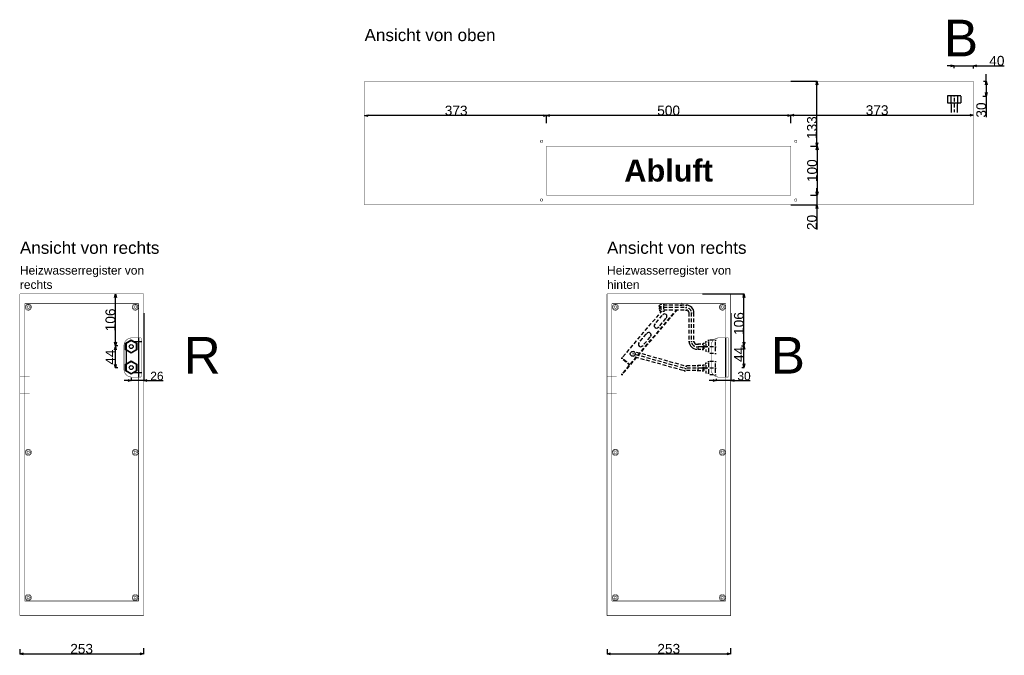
# Model space of a CAD drawing. Extents: x -553 to 3559, y -522 to 2630.
# Tile 3 of 4: x 1545 to 3559, y -81 to 1219. Entities that reach past the tile are written whole.
import ezdxf

# ---------------------------------------------------------------- set-up
doc = ezdxf.new("R2010")
doc.units = 0
doc.header["$MEASUREMENT"] = 0
doc.linetypes.add('Achse', pattern=[11.5, 0, -4, 7.5, 0])
for name, color, linetype in [('Kóty délkové', 7, 'Continuous'), ('Oblouky a kružnice', 7, 'Continuous'), ('Textové bloky', 7, 'Continuous'), ('Čáry', 7, 'Continuous')]:
    doc.layers.add(name, color=color, linetype=linetype)
doc.styles.add('GENERATED_STYLE_1', font='ARIAL.ttf')
doc.dimstyles.new('Dimstyle_4D6', dxfattribs={"dimtxt": 17.5, "dimasz": 7.125, "dimexe": 0.18, "dimexo": 0, "dimgap": 0.09, "dimtad": 1, "dimdec": 0, "dimzin": 0, "dimdsep": 46, "dimtxsty": 'GENERATED_STYLE_1', "dimblk": 'ARROWHEAD_3', "dimblk1": 'ARROWHEAD_3', "dimblk2": 'ARROWHEAD_3', "dimcen": 0.09, "dimclrd": 7, "dimclre": 7, "dimclrt": 7, "dimazin": 0, "dimtfac": 1, "dimtdec": 4, "dimtmove": 0, "dimatfit": 0, "dimfxl": 1, "dimtolj": 1, "dimtzin": 0, "dimarcsym": 0})
doc.dimstyles.new('Peter', dxfattribs={"dimtxt": 20, "dimasz": 7.125, "dimexe": 0.18, "dimexo": 0, "dimgap": 0.09, "dimtad": 1, "dimdec": 0, "dimzin": 0, "dimdsep": 46, "dimtxsty": 'GENERATED_STYLE_1', "dimblk": 'ARROWHEAD_3', "dimblk1": 'ARROWHEAD_3', "dimblk2": 'ARROWHEAD_3', "dimcen": 0.09, "dimclrd": 7, "dimclre": 7, "dimclrt": 7, "dimazin": 0, "dimtfac": 1, "dimtdec": 4, "dimtmove": 0, "dimatfit": 0, "dimfxl": 1, "dimtolj": 1, "dimtzin": 0, "dimarcsym": 0})

# ---------------------------------------------------------------- blocks, each defined once
blk = doc.blocks.new('ARROWHEAD_3')
at = {"color": 0, "linetype": 'Continuous'}
blk.add_line((0, 0), (-1, 0), dxfattribs=at)
blk.add_lwpolyline([(-1, 0.2679), (0, 0), (-1, -0.2679)], dxfattribs=at)
blk = doc.blocks.new('*D179')
at = {"color": 7, "linetype": 'Continuous', "lineweight": -2}
for p, q in [((1545, -68.6), (1545, -78.4)), ((1552.1, -78.2), (1790.4, -78.2)), ((1797.5, -66.8), (1797.5, -78.4))]:
    blk.add_line(p, q, dxfattribs=at)
at = {"layer": 'Defpoints', "color": 0}
for p in [(1545, -68.6), (1797.5, -66.8), (1797.5, -78.2)]:
    blk.add_point(p, dxfattribs=at)
at = {"color": 7, "lineweight": -2, "xscale": 7.124999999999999, "yscale": 7.124999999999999, "zscale": 7.124999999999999, "rotation": 180}
blk.add_blockref('ARROWHEAD_3', (1545, -78.2), dxfattribs=at)
at = {"color": 7, "lineweight": -2, "xscale": 7.124999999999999, "yscale": 7.124999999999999, "zscale": 7.124999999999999}
blk.add_blockref('ARROWHEAD_3', (1797.5, -78.2), dxfattribs=at)
at = {"color": 7, "linetype": 'Continuous', "lineweight": 0, "insert": (1671.3, -67.9), "char_height": 20, "attachment_point": 5, "style": 'GENERATED_STYLE_1'}
blk.add_mtext('\\A1;253', dxfattribs=at)
blk = doc.blocks.new('*D214')
at = {"color": 7, "linetype": 'Continuous', "lineweight": -2}
for p, q in [((1740.5, 658), (1740.3, 658)), ((1740.5, 559), (1740.5, 650.9)), ((1745, 551.9), (1740.3, 551.9))]:
    blk.add_line(p, q, dxfattribs=at)
at = {"layer": 'Defpoints', "color": 0}
for p in [(1740.5, 658), (1740.5, 658), (1745, 551.9)]:
    blk.add_point(p, dxfattribs=at)
at = {"color": 7, "lineweight": -2, "xscale": 7.124999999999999, "yscale": 7.124999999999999, "zscale": 7.124999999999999}
for p, rotation in [((1740.5, 658), 90), ((1740.5, 551.9), 270)]:
    blk.add_blockref('ARROWHEAD_3', p, dxfattribs=dict(at, rotation=rotation))
at = {"color": 7, "linetype": 'Continuous', "lineweight": 0, "insert": (1730.2, 604.9), "char_height": 20, "attachment_point": 5, "rotation": 90, "style": 'GENERATED_STYLE_1'}
blk.add_mtext('\\A1;106', dxfattribs=at)
blk = doc.blocks.new('*D215')
at = {"color": 7, "linetype": 'Continuous', "lineweight": -2}
for p, q in [((1740.5, 550.6), (1740.1, 550.6)), ((1740.3, 513.7), (1740.3, 543.5)), ((1745.2, 506.6), (1740.1, 506.6))]:
    blk.add_line(p, q, dxfattribs=at)
at = {"layer": 'Defpoints', "color": 0}
for p in [(1740.3, 550.6), (1740.5, 550.6), (1745.2, 506.6)]:
    blk.add_point(p, dxfattribs=at)
at = {"color": 7, "lineweight": -2, "xscale": 7.124999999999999, "yscale": 7.124999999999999, "zscale": 7.124999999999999}
for p, rotation in [((1740.3, 550.6), 90), ((1740.3, 506.6), 270)]:
    blk.add_blockref('ARROWHEAD_3', p, dxfattribs=dict(at, rotation=rotation))
at = {"color": 7, "linetype": 'Continuous', "lineweight": 0, "insert": (1730.2, 528.6), "char_height": 20, "attachment_point": 5, "rotation": 90, "style": 'GENERATED_STYLE_1'}
blk.add_mtext('\\A1;44', dxfattribs=at)
blk = doc.blocks.new('*D216')
at = {"layer": 'Defpoints', "color": 0}
for p in [(1798.3, 618.4), (1772.8, 486.1), (1772.8, 480.9)]:
    blk.add_point(p, dxfattribs=at)
at = {"layer": 'Kóty délkové', "color": 7, "linetype": 'Continuous', "lineweight": -2}
for p, q in [((1798.3, 618.4), (1798.3, 480.8)), ((1772.8, 486.1), (1772.8, 480.8)), ((1772.8, 480.9), (1758.5, 480.9)), ((1798.3, 480.9), (1772.8, 480.9)), ((1798.3, 480.9), (1838, 480.9)), ((1798.3, 480.9), (1812.5, 480.9))]:
    blk.add_line(p, q, dxfattribs=at)
at = {"layer": 'Kóty délkové', "color": 7, "lineweight": -2, "xscale": 7.124999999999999, "yscale": 7.124999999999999, "zscale": 7.124999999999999}
blk.add_blockref('ARROWHEAD_3', (1772.8, 480.9), dxfattribs=at)
at = {"layer": 'Kóty délkové', "color": 7, "lineweight": -2, "xscale": 7.124999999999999, "yscale": 7.124999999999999, "zscale": 7.124999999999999, "rotation": 180}
blk.add_blockref('ARROWHEAD_3', (1798.3, 480.9), dxfattribs=at)
at = {"layer": 'Kóty délkové', "color": 7, "linetype": 'Continuous', "insert": (1825.3, 490), "char_height": 17.5, "attachment_point": 5, "style": 'GENERATED_STYLE_1'}
blk.add_mtext('\\A1;26', dxfattribs=at)
blk = doc.blocks.new('*D282')
at = {"color": 7, "linetype": 'Continuous', "lineweight": -2}
for p, q in [((2746, -68.6), (2746, -78.4)), ((2753.1, -78.2), (2991.4, -78.2)), ((2998.5, -66.8), (2998.5, -78.4))]:
    blk.add_line(p, q, dxfattribs=at)
at = {"layer": 'Defpoints', "color": 0}
for p in [(2746, -68.6), (2998.5, -66.8), (2998.5, -78.2)]:
    blk.add_point(p, dxfattribs=at)
at = {"color": 7, "lineweight": -2, "xscale": 7.124999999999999, "yscale": 7.124999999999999, "zscale": 7.124999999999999, "rotation": 180}
blk.add_blockref('ARROWHEAD_3', (2746, -78.2), dxfattribs=at)
at = {"color": 7, "lineweight": -2, "xscale": 7.124999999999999, "yscale": 7.124999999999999, "zscale": 7.124999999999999}
blk.add_blockref('ARROWHEAD_3', (2998.5, -78.2), dxfattribs=at)
at = {"color": 7, "linetype": 'Continuous', "lineweight": 0, "insert": (2872.3, -67.9), "char_height": 20, "attachment_point": 5, "style": 'GENERATED_STYLE_1'}
blk.add_mtext('\\A1;253', dxfattribs=at)
blk = doc.blocks.new('*D286')
at = {"color": 7, "linetype": 'Continuous', "lineweight": -2}
for p, q in [((3122, 1093), (3175.6, 1093)), ((3175.5, 967.1), (3175.5, 1085.9)), ((3162.3, 960), (3175.6, 960))]:
    blk.add_line(p, q, dxfattribs=at)
at = {"layer": 'Defpoints', "color": 0}
for p in [(3122, 1093), (3175.5, 1093), (3162.3, 960)]:
    blk.add_point(p, dxfattribs=at)
at = {"color": 7, "lineweight": -2, "xscale": 7.124999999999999, "yscale": 7.124999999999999, "zscale": 7.124999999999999}
for p, rotation in [((3175.5, 1093), 90), ((3175.5, 960), 270)]:
    blk.add_blockref('ARROWHEAD_3', p, dxfattribs=dict(at, rotation=rotation))
at = {"color": 7, "linetype": 'Continuous', "lineweight": 0, "insert": (3165.2, 998.1), "char_height": 20, "attachment_point": 5, "rotation": 90, "style": 'GENERATED_STYLE_1'}
blk.add_mtext('\\A1;133', dxfattribs=at)
blk = doc.blocks.new('*D287')
at = {"color": 7, "linetype": 'Continuous', "lineweight": -2}
for p, q in [((3162.5, 960), (3176.1, 960)), ((3175.9, 952.9), (3175.9, 867.1)), ((3162.6, 860), (3176.1, 860))]:
    blk.add_line(p, q, dxfattribs=at)
at = {"layer": 'Defpoints', "color": 0}
for p in [(3162.5, 960), (3162.6, 860), (3175.9, 860)]:
    blk.add_point(p, dxfattribs=at)
at = {"color": 7, "lineweight": -2, "xscale": 7.124999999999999, "yscale": 7.124999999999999, "zscale": 7.124999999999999}
for p, rotation in [((3175.9, 960), 90), ((3175.9, 860), 270)]:
    blk.add_blockref('ARROWHEAD_3', p, dxfattribs=dict(at, rotation=rotation))
at = {"color": 7, "linetype": 'Continuous', "lineweight": 0, "insert": (3165.6, 910), "char_height": 20, "attachment_point": 5, "rotation": 90, "style": 'GENERATED_STYLE_1'}
blk.add_mtext('\\A1;100', dxfattribs=at)
blk = doc.blocks.new('*D288')
at = {"color": 7, "linetype": 'Continuous', "lineweight": -2}
for p, q in [((3175.5, 860), (3175.5, 874.3)), ((3162.3, 860), (3175.7, 860)), ((3175.5, 860), (3175.5, 840)), ((3122, 840), (3175.7, 840)), ((3175.5, 840), (3175.5, 789.6)), ((3175.5, 840), (3175.5, 825.8))]:
    blk.add_line(p, q, dxfattribs=at)
at = {"layer": 'Defpoints', "color": 0}
for p in [(3162.3, 860), (3122, 840), (3175.5, 840)]:
    blk.add_point(p, dxfattribs=at)
at = {"color": 7, "lineweight": -2, "xscale": 7.124999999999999, "yscale": 7.124999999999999, "zscale": 7.124999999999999}
for p, rotation in [((3175.5, 860), 270), ((3175.5, 840), 90)]:
    blk.add_blockref('ARROWHEAD_3', p, dxfattribs=dict(at, rotation=rotation))
at = {"color": 7, "linetype": 'Continuous', "lineweight": 0, "insert": (3165.2, 804.2), "char_height": 20, "attachment_point": 5, "rotation": 90, "style": 'GENERATED_STYLE_1'}
blk.add_mtext('\\A1;20', dxfattribs=at)
blk = doc.blocks.new('*D289')
at = {"color": 7, "linetype": 'Continuous', "lineweight": -2}
for p, q in [((2622, 1007.2), (2622, 1022.9)), ((3114.9, 1022.7), (2629.1, 1022.7)), ((3122, 1007.2), (3122, 1022.9))]:
    blk.add_line(p, q, dxfattribs=at)
at = {"layer": 'Defpoints', "color": 0}
for p in [(2622, 1022.7), (2622, 1007.2), (3122, 1007.2)]:
    blk.add_point(p, dxfattribs=at)
at = {"color": 7, "lineweight": -2, "xscale": 7.124999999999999, "yscale": 7.124999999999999, "zscale": 7.124999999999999, "rotation": 180}
blk.add_blockref('ARROWHEAD_3', (2622, 1022.7), dxfattribs=at)
at = {"color": 7, "lineweight": -2, "xscale": 7.124999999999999, "yscale": 7.124999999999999, "zscale": 7.124999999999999}
blk.add_blockref('ARROWHEAD_3', (3122, 1022.7), dxfattribs=at)
at = {"color": 7, "linetype": 'Continuous', "lineweight": 0, "insert": (2872, 1033), "char_height": 20, "attachment_point": 5, "style": 'GENERATED_STYLE_1'}
blk.add_mtext('\\A1;500', dxfattribs=at)
blk = doc.blocks.new('*D290')
at = {"color": 7, "linetype": 'Continuous', "lineweight": -2}
for p, q in [((2250, 1022.7), (2250, 1022.4)), ((2615.7, 1022.6), (2257.1, 1022.6)), ((2622.8, 1022.6), (2622.8, 1022.4))]:
    blk.add_line(p, q, dxfattribs=at)
at = {"layer": 'Defpoints', "color": 0}
for p in [(2250, 1022.7), (2250, 1022.6), (2622.8, 1022.6)]:
    blk.add_point(p, dxfattribs=at)
at = {"color": 7, "lineweight": -2, "xscale": 7.124999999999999, "yscale": 7.124999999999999, "zscale": 7.124999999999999, "rotation": 180}
blk.add_blockref('ARROWHEAD_3', (2250, 1022.6), dxfattribs=at)
at = {"color": 7, "lineweight": -2, "xscale": 7.124999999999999, "yscale": 7.124999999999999, "zscale": 7.124999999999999}
blk.add_blockref('ARROWHEAD_3', (2622.8, 1022.6), dxfattribs=at)
at = {"color": 7, "linetype": 'Continuous', "lineweight": 0, "insert": (2437.4, 1032.9), "char_height": 20, "attachment_point": 5, "style": 'GENERATED_STYLE_1'}
blk.add_mtext('\\A1;373', dxfattribs=at)
blk = doc.blocks.new('*D291')
at = {"color": 7, "linetype": 'Continuous', "lineweight": -2}
for p, q in [((3122, 1022.9), (3122, 1023.6)), ((3129.1, 1023.4), (3487.9, 1023.4)), ((3495, 1022.9), (3495, 1023.6))]:
    blk.add_line(p, q, dxfattribs=at)
at = {"layer": 'Defpoints', "color": 0}
for p in [(3122, 1022.9), (3495, 1023.4), (3495, 1022.9)]:
    blk.add_point(p, dxfattribs=at)
at = {"color": 7, "lineweight": -2, "xscale": 7.124999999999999, "yscale": 7.124999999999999, "zscale": 7.124999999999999, "rotation": 180}
blk.add_blockref('ARROWHEAD_3', (3122, 1023.4), dxfattribs=at)
at = {"color": 7, "lineweight": -2, "xscale": 7.124999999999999, "yscale": 7.124999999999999, "zscale": 7.124999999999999}
blk.add_blockref('ARROWHEAD_3', (3495, 1023.4), dxfattribs=at)
at = {"color": 7, "linetype": 'Continuous', "lineweight": 0, "insert": (3298.5, 1033.7), "char_height": 20, "attachment_point": 5, "style": 'GENERATED_STYLE_1'}
blk.add_mtext('\\A1;373', dxfattribs=at)
blk = doc.blocks.new('*D292')
at = {"color": 7, "linetype": 'Continuous', "lineweight": -2}
for p, q in [((2941.5, 658), (3026.3, 658)), ((3026.1, 559), (3026.1, 650.9)), ((3021.3, 551.9), (3026.3, 551.9))]:
    blk.add_line(p, q, dxfattribs=at)
at = {"layer": 'Defpoints', "color": 0}
for p in [(2941.5, 658), (3026.1, 658), (3021.3, 551.9)]:
    blk.add_point(p, dxfattribs=at)
at = {"color": 7, "lineweight": -2, "xscale": 7.124999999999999, "yscale": 7.124999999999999, "zscale": 7.124999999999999}
for p, rotation in [((3026.1, 658), 90), ((3026.1, 551.9), 270)]:
    blk.add_blockref('ARROWHEAD_3', p, dxfattribs=dict(at, rotation=rotation))
at = {"color": 7, "linetype": 'Continuous', "lineweight": 0, "insert": (3015.8, 597.4), "char_height": 20, "attachment_point": 5, "rotation": 90, "style": 'GENERATED_STYLE_1'}
blk.add_mtext('\\A1;106', dxfattribs=at)
blk = doc.blocks.new('*D293')
at = {"color": 7, "linetype": 'Continuous', "lineweight": -2}
for p, q in [((3021.3, 551.9), (3026.3, 551.9)), ((3026.1, 514.8), (3026.1, 544.7)), ((3021.7, 507.7), (3026.3, 507.7))]:
    blk.add_line(p, q, dxfattribs=at)
at = {"layer": 'Defpoints', "color": 0}
for p in [(3021.3, 551.9), (3026.1, 551.9), (3021.7, 507.7)]:
    blk.add_point(p, dxfattribs=at)
at = {"color": 7, "lineweight": -2, "xscale": 7.124999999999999, "yscale": 7.124999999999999, "zscale": 7.124999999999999}
for p, rotation in [((3026.1, 551.9), 90), ((3026.1, 507.7), 270)]:
    blk.add_blockref('ARROWHEAD_3', p, dxfattribs=dict(at, rotation=rotation))
at = {"color": 7, "linetype": 'Continuous', "lineweight": 0, "insert": (3016, 534.3), "char_height": 20, "attachment_point": 5, "rotation": 90, "style": 'GENERATED_STYLE_1'}
blk.add_mtext('\\A1;44', dxfattribs=at)
blk = doc.blocks.new('*D294')
at = {"layer": 'Defpoints', "color": 0}
for p in [(2999.3, 618.4), (2969.5, 484.2), (2969.5, 480.9)]:
    blk.add_point(p, dxfattribs=at)
at = {"layer": 'Kóty délkové', "color": 7, "linetype": 'Continuous', "lineweight": -2}
for p, q in [((2999.3, 618.4), (2999.3, 480.8)), ((2969.5, 484.2), (2969.5, 480.8)), ((2969.5, 480.9), (2955.2, 480.9)), ((2999.3, 480.9), (2969.5, 480.9)), ((2999.3, 480.9), (3038.9, 480.9)), ((2999.3, 480.9), (3013.5, 480.9))]:
    blk.add_line(p, q, dxfattribs=at)
at = {"layer": 'Kóty délkové', "color": 7, "lineweight": -2, "xscale": 7.124999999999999, "yscale": 7.124999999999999, "zscale": 7.124999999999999}
for p, rotation in [((2969.5, 480.9), 359.9999999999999), ((2999.3, 480.9), 179.9999999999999)]:
    blk.add_blockref('ARROWHEAD_3', p, dxfattribs=dict(at, rotation=rotation))
at = {"layer": 'Kóty délkové', "color": 7, "linetype": 'Continuous', "insert": (3026.3, 490), "char_height": 17.5, "attachment_point": 5, "style": 'GENERATED_STYLE_1'}
blk.add_mtext('\\A1;30', dxfattribs=at)
blk = doc.blocks.new('*D298')
at = {"color": 7, "linetype": 'Continuous', "lineweight": -2}
for p, q in [((3515.8, 1093), (3522.1, 1093)), ((3521.9, 1093), (3521.9, 1107.3)), ((3521.9, 1085.9), (3521.9, 1069.8)), ((3514.5, 1062.7), (3522.1, 1062.7)), ((3521.9, 1062.7), (3521.9, 1019.7)), ((3521.9, 1062.7), (3521.9, 1048.4))]:
    blk.add_line(p, q, dxfattribs=at)
at = {"layer": 'Defpoints', "color": 0}
for p in [(3515.8, 1093), (3514.5, 1062.7), (3521.9, 1062.7)]:
    blk.add_point(p, dxfattribs=at)
at = {"color": 7, "lineweight": -2, "xscale": 7.124999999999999, "yscale": 7.124999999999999, "zscale": 7.124999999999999}
for p, rotation in [((3521.9, 1093), 90), ((3521.9, 1062.7), 270)]:
    blk.add_blockref('ARROWHEAD_3', p, dxfattribs=dict(at, rotation=rotation))
at = {"color": 7, "linetype": 'Continuous', "lineweight": 0, "insert": (3511.6, 1034.1), "char_height": 20, "attachment_point": 5, "rotation": 90, "style": 'GENERATED_STYLE_1'}
blk.add_mtext('\\A1;30', dxfattribs=at)
blk = doc.blocks.new('*D299')
at = {"color": 7, "linetype": 'Continuous', "lineweight": -2}
for p, q in [((3455.9, 1124.3), (3441.6, 1124.3)), ((3455.9, 1120), (3455.9, 1124.5)), ((3455.9, 1124.3), (3495.6, 1124.3)), ((3495.6, 1119.1), (3495.6, 1124.5)), ((3495.6, 1124.3), (3558.3, 1124.3)), ((3495.6, 1124.3), (3509.9, 1124.3))]:
    blk.add_line(p, q, dxfattribs=at)
at = {"layer": 'Defpoints', "color": 0}
for p in [(3455.9, 1120), (3495.6, 1124.3), (3495.6, 1119.1)]:
    blk.add_point(p, dxfattribs=at)
at = {"color": 7, "lineweight": -2, "xscale": 7.124999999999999, "yscale": 7.124999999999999, "zscale": 7.124999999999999}
blk.add_blockref('ARROWHEAD_3', (3455.9, 1124.3), dxfattribs=at)
at = {"color": 7, "lineweight": -2, "xscale": 7.124999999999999, "yscale": 7.124999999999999, "zscale": 7.124999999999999, "rotation": 180}
blk.add_blockref('ARROWHEAD_3', (3495.6, 1124.3), dxfattribs=at)
at = {"color": 7, "linetype": 'Continuous', "lineweight": 0, "insert": (3543.5, 1134.6), "char_height": 20, "attachment_point": 5, "style": 'GENERATED_STYLE_1'}
blk.add_mtext('\\A1;40', dxfattribs=at)

msp = doc.modelspace()

# ---------------------------------------------------------------- linework, layer by layer
at = {"color": 7, "linetype": 'Continuous', "const_width": 0.9}
for points in [[(3495, 1093), (2250, 1093)], [(2250, 1093), (2250, 840)], [(3495, 1093), (3495, 840)], [(2622, 960), (2622, 860)], [(3122, 960), (2622, 960)], [(3122, 860), (3122, 960)], [(2622, 860), (3122, 860)], [(3495, 840), (2250, 840)], [(1798, 658), (1545, 658)], [(1545, 658), (1545, 0)], [(1798, 658), (1798, 0)], [(2999, 658), (2746, 658)], [(2746, 658), (2746, 0)], [(2999, 658), (2999, 0)], [(1555, 30), (1555, 638)], [(1555, 638), (1788, 638)], [(1788, 568), (1788, 638)], [(2756, 30), (2756, 638)], [(2756, 638), (2989, 638)], [(2989, 568), (2989, 638)], [(1793, 568), (1773.9, 568.1)], [(1793, 568), (1793, 488)], [(2994, 568), (2974.9, 568.1)], [(2994, 568), (2994, 488)], [(1757.9, 503.9), (1757.9, 552.1)], [(2958.9, 503.9), (2958.9, 552.1)], [(1565, 490), (1545, 490)], [(1793, 488), (1773.9, 487.9)], [(1788, 30), (1788, 488)], [(2766, 490), (2746, 490)], [(2994, 488), (2974.9, 487.9)], [(2989, 30), (2989, 488)], [(1565, 455), (1545, 455)], [(2766, 455), (2746, 455)], [(1555, 30), (1788, 30)], [(2756, 30), (2989, 30)], [(1545, 0), (1798, 0)], [(2746, 0), (2999, 0)]]:
    msp.add_lwpolyline(points, dxfattribs=at)
for points in [[(2609.5, 970, 1), (2614.5, 970, 1)], [(3129.5, 970, 1), (3134.5, 970, 1)], [(2609.5, 850, 1), (2614.5, 850, 1)], [(3129.5, 850, 1), (3134.5, 850, 1)], [(1555.5, 631, 1), (1568.5, 631, 1)], [(1557, 631, 1), (1567, 631, 1)], [(1559.5, 631, 1), (1564.5, 631, 1)], [(1774.5, 631, 1), (1787.5, 631, 1)], [(1776, 631, 1), (1786, 631, 1)], [(1778.5, 631, 1), (1783.5, 631, 1)], [(2756.5, 631, 1), (2769.5, 631, 1)], [(2758, 631, 1), (2768, 631, 1)], [(2760.5, 631, 1), (2765.5, 631, 1)], [(2975.5, 631, 1), (2988.5, 631, 1)], [(2977, 631, 1), (2987, 631, 1)], [(2979.5, 631, 1), (2984.5, 631, 1)], [(1555.5, 334, 1), (1568.5, 334, 1)], [(1557, 334, 1), (1567, 334, 1)], [(1559.5, 334, 1), (1564.5, 334, 1)], [(1774.5, 334, 1), (1787.5, 334, 1)], [(1776, 334, 1), (1786, 334, 1)], [(1778.5, 334, 1), (1783.5, 334, 1)], [(2756.5, 334, 1), (2769.5, 334, 1)], [(2758, 334, 1), (2768, 334, 1)], [(2760.5, 334, 1), (2765.5, 334, 1)], [(2975.5, 334, 1), (2988.5, 334, 1)], [(2977, 334, 1), (2987, 334, 1)], [(2979.5, 334, 1), (2984.5, 334, 1)], [(1555.5, 37, 1), (1568.5, 37, 1)], [(1557, 37, 1), (1567, 37, 1)], [(1774.5, 37, 1), (1787.5, 37, 1)], [(1776, 37, 1), (1786, 37, 1)], [(2756.5, 37, 1), (2769.5, 37, 1)], [(2758, 37, 1), (2768, 37, 1)], [(2975.5, 37, 1), (2988.5, 37, 1)], [(2977, 37, 1), (2987, 37, 1)], [(1559.5, 37, 1), (1564.5, 37, 1)], [(1778.5, 37, 1), (1783.5, 37, 1)], [(2760.5, 37, 1), (2765.5, 37, 1)], [(2979.5, 37, 1), (2984.5, 37, 1)]]:
    msp.add_lwpolyline(points, format="xyb", close=True, dxfattribs=at)
for points in [[(1773.9, 568.1, 0.414214), (1757.9, 552.1)], [(2974.9, 568.1, 0.414214), (2958.9, 552.1)], [(1757.9, 503.9, 0.414214), (1773.9, 487.9)], [(2958.9, 503.9, 0.414214), (2974.9, 487.9)]]:
    msp.add_lwpolyline(points, format="xyb", dxfattribs=at)
at = {"layer": 'Oblouky a kružnice', "color": 1, "linetype": 'Continuous'}
for centre, radius in [((1772.8, 550.4), 4), ((2798.6, 535.4), 5), ((1772.8, 507.4), 4)]:
    msp.add_circle(centre, radius, dxfattribs=at)
for centre, radius, start, end in [((2907.9, 619), 16, 0, 90), ((2907.9, 619), 6, 0, 90), ((2863.7, 612), 5, 321.7648, 139.5836), ((2847.4, 593), 5, 139.5494, 321.4774), ((2831.2, 574), 5, 321.7648, 139.5836), ((2815, 554.9), 5, 139.5494, 321.4774), ((2929.9, 561), 16, 180, 270), ((2929.9, 561), 6, 180, 270), ((2905.4, 511.2), 10, 249.7053, 269.6035)]:
    msp.add_arc(centre, radius, start, end, dxfattribs=at)
at = {"layer": 'Oblouky a kružnice', "color": 1, "linetype": 'Achse'}
for centre, start, end in [((2907.9, 619), 0, 90), ((2929.9, 561), 180, 270)]:
    msp.add_arc(centre, 11, start, end, dxfattribs=at)
at = {"layer": 'Čáry', "color": 1, "linetype": 'Continuous'}
for p, q in [((3469.6, 1062.8), (3442.6, 1062.8)), ((3442.6, 1062.8), (3442.6, 1048.8)), ((3442.6, 1048.8), (3469.6, 1048.8)), ((3449.6, 1062.8), (3449.8, 1029.1)), ((3462.6, 1062.8), (3462.5, 1029.2)), ((3469.6, 1062.7), (3469.6, 1048.7)), ((1761.1, 557.2), (1772.8, 563.9)), ((1761.1, 543.7), (1761.1, 557.2)), ((1772.8, 562.4), (1762.4, 556.5)), ((1762.4, 556.5), (1762.4, 544.5)), ((1762.4, 544.5), (1772.8, 538.4)), ((1772.8, 563.9), (1784.5, 557.2)), ((1783.2, 556.5), (1772.8, 562.4)), ((1772.8, 538.4), (1783.2, 544.5)), ((1783.2, 544.5), (1783.2, 556.5)), ((1784.5, 557.2), (1784.5, 543.7)), ((1772.8, 536.9), (1761.1, 543.7)), ((1784.5, 543.7), (1772.8, 536.9)), ((1761.1, 514.2), (1772.8, 520.9)), ((1761.1, 500.7), (1761.1, 514.2)), ((1772.8, 519.4), (1762.4, 513.5)), ((1762.4, 513.5), (1762.4, 501.5)), ((1772.8, 520.9), (1784.5, 514.2)), ((1783.2, 513.5), (1772.8, 519.4)), ((1783.2, 501.5), (1783.2, 513.5)), ((1784.5, 514.2), (1784.5, 500.7)), ((1772.8, 493.9), (1761.1, 500.7)), ((1762.4, 501.5), (1772.8, 495.4)), ((1772.8, 495.4), (1783.2, 501.5)), ((1784.5, 500.7), (1772.8, 493.9))]:
    msp.add_line(p, q, dxfattribs=at)
at = {"layer": 'Čáry', "color": 1, "linetype": 'Achse'}
for p, q in [((3456.1, 1062.8), (3456.1, 1029.8)), ((2776, 493.6), (2887.9, 625)), ((2776.7, 492.9), (2889.2, 625)), ((2854.3, 633.4), (2853, 633.4)), ((2853, 633.4), (2853, 626.6)), ((2907.9, 630), (2853, 630)), ((2853, 626.6), (2854.3, 626.6)), ((2854.3, 624.3), (2854.3, 635.8)), ((2854.3, 635.8), (2856.3, 635.8)), ((2862.1, 637), (2856.3, 637)), ((2856.3, 637), (2856.3, 623)), ((2862.1, 623), (2862.1, 637)), ((2907.9, 635), (2862.1, 635)), ((2907.9, 625), (2862.1, 625)), ((2896.4, 635), (2899.9, 639.1)), ((2897.7, 635), (2900.7, 638.4)), ((2900.7, 638.4), (2899.9, 639.1)), ((2776, 526.4), (2858.3, 623)), ((2843.6, 596.2), (2859.8, 615.3)), ((2851.4, 589.9), (2867.6, 608.9)), ((2856.3, 624.3), (2854.3, 624.3)), ((2856.3, 623), (2862.1, 623)), ((2913.9, 561), (2913.9, 622.8)), ((2918.9, 561), (2918.9, 622.8)), ((2923.9, 561), (2923.9, 622.8)), ((2811.2, 558.2), (2827.4, 577.2)), ((2818.9, 551.8), (2835.2, 570.9)), ((2931.8, 555), (2929.9, 555)), ((2967.8, 550), (2929.9, 550)), ((2931.8, 545), (2929.9, 545)), ((2931.8, 555.5), (2931.8, 544.5)), ((2941.8, 555.5), (2931.8, 555.5)), ((2941.8, 544.5), (2931.8, 544.5)), ((2941.8, 556), (2941.8, 544)), ((2943.8, 556), (2941.8, 556)), ((2943.8, 544), (2941.8, 544)), ((2943.8, 557), (2943.8, 543)), ((2947.8, 557), (2943.8, 557)), ((2953.8, 560), (2947.8, 560)), ((2947.8, 560), (2947.8, 540)), ((2967.8, 563.5), (2953.8, 563.5)), ((2953.8, 563.5), (2953.8, 536.5)), ((2967.8, 536.5), (2967.8, 563.5)), ((2776, 526.4), (2792.2, 512.6)), ((2776.7, 527.1), (2792.8, 513.4)), ((2905.2, 500.4), (2797.2, 530.5)), ((2906.5, 505.2), (2798.6, 535.4)), ((2907.9, 510), (2799.9, 540.2)), ((2947.8, 543), (2943.8, 543)), ((2953.8, 540), (2947.8, 540)), ((2967.8, 536.5), (2953.8, 536.5)), ((2967.8, 506.2), (2904.5, 506.2)), ((2931.8, 511.2), (2905.4, 511.2)), ((2931.8, 511.7), (2931.8, 500.7)), ((2941.8, 511.7), (2931.8, 511.7)), ((2941.8, 512.2), (2941.8, 500.2)), ((2943.8, 512.2), (2941.8, 512.2)), ((2943.8, 513.2), (2943.8, 499.2)), ((2947.8, 513.2), (2943.8, 513.2)), ((2953.8, 516.2), (2947.8, 516.2)), ((2947.8, 516.2), (2947.8, 496.2)), ((2967.8, 519.7), (2953.8, 519.7)), ((2953.8, 519.7), (2953.8, 492.7)), ((2967.8, 492.7), (2967.8, 519.7)), ((2931.8, 501.2), (2905.4, 501.2)), ((2941.8, 500.7), (2931.8, 500.7)), ((2943.8, 500.2), (2941.8, 500.2)), ((2947.8, 499.2), (2943.8, 499.2)), ((2953.8, 496.2), (2947.8, 496.2)), ((2967.8, 492.7), (2953.8, 492.7))]:
    msp.add_line(p, q, dxfattribs=at)
at = {"layer": 'Čáry', "color": 7, "linetype": 'Continuous'}
for p, q in [((1788.2, 488), (1788, 568)), ((2989.2, 488), (2989, 568)), ((1778.6, 560.7), (1794.3, 560.7)), ((1762.4, 542.9), (1762.4, 514.9)), ((1778.5, 497.3), (1794.2, 497.3))]:
    msp.add_line(p, q, dxfattribs=at)

# ---------------------------------------------------------------- texts
at = {"linetype": 'Continuous', "lineweight": 0, "insert": (2872, 910), "char_height": 0.2, "width": 500, "attachment_point": 5, "style": 'GENERATED_STYLE_1'}
msp.add_mtext('{\\fArial|b1|i0|c238|p34;\\H225x;Abluft}', dxfattribs=at)
at = {"layer": 'Textové bloky', "color": 7, "attachment_point": 1, "style": 'GENERATED_STYLE_1'}
for s, insert, char_height, width in [('{\\C1;B}', (3435.1, 1218.8), 75, 291.06), ('{Ansicht von oben}', (2250, 1200), 25, 1107.706), ('{Ansicht von rechts}', (1545, 765), 25, 470.248), ('{Ansicht von rechts}', (2746, 765), 25, 470.248), ('{Heizwasserregister von rechts}', (1545, 715), 17.5, 255.516), ('{Heizwasserregister von hinten}', (2746, 715), 17.5, 255.516), ('{\\C1;R}', (1880, 570), 75, 291.06), ('{\\C1;B}', (3081, 570), 75, 291.06)]:
    msp.add_mtext(s, dxfattribs=dict(at, insert=insert, char_height=char_height, width=width))

# ---------------------------------------------------------------- dimensions: what is measured, and where the dimension line sits
at = {"linetype": 'Continuous', "lineweight": 0}
for base, p1, p2, picture, middle in [((3495.6, 1124.3), (3455.9, 1120), (3495.6, 1119.1), '*D299', (3543.5, 1124.3)), ((2250, 1022.6), (2622.8, 1022.6), (2250, 1022.7), '*D290', (2437.4, 1022.6)), ((3495, 1023.4), (3122, 1022.9), (3495, 1022.9), '*D291', (3298.5, 1023.4))]:
    dim = msp.add_linear_dim(base=base, p1=p1, p2=p2, dimstyle='Peter', dxfattribs=at)
    dim.commit()
    dim.dimension.update_dxf_attribs({"geometry": picture, "text_midpoint": middle, "dimtype": 160})
for base, p1, p2, picture, middle in [((3175.5, 1093), (3162.3, 960), (3122, 1093), '*D286', (3175.5, 998.1)), ((3521.9, 1062.7), (3515.8, 1093), (3514.5, 1062.7), '*D298', (3521.9, 1034.1)), ((3175.5, 840), (3162.3, 860), (3122, 840), '*D288', (3175.5, 804.2)), ((3026.1, 658), (3021.3, 551.9), (2941.5, 658), '*D292', (3026.1, 597.4)), ((3026.1, 551.9), (3021.7, 507.7), (3021.3, 551.9), '*D293', (3026.1, 534.3))]:
    dim = msp.add_linear_dim(base=base, p1=p1, p2=p2, angle=90, dimstyle='Peter', dxfattribs=at)
    dim.commit()
    dim.dimension.update_dxf_attribs({"geometry": picture, "text_midpoint": middle, "dimtype": 160})
for base, p1, p2, picture, middle in [((2622, 1022.7), (3122, 1007.2), (2622, 1007.2), '*D289', (2872, 1033)), ((1797.5122, -78.2406), (1545, -68.6181), (1797.5122, -66.811), '*D179', (1671.2561, -67.9406)), ((2998.5122, -78.2406), (2746, -68.6181), (2998.5122, -66.811), '*D282', (2872.2561, -67.9406))]:
    dim = msp.add_linear_dim(base=base, p1=p1, p2=p2, dimstyle='Peter', dxfattribs=at)
    dim.commit()
    dim.dimension.update_dxf_attribs({"geometry": picture, "text_midpoint": middle})
for base, p1, p2, picture, middle in [((3175.9, 860), (3162.5, 960), (3162.6, 860), '*D287', (3165.6, 910)), ((1740.5, 658), (1745, 551.9), (1740.5, 658), '*D214', (1730.2, 604.9)), ((1740.3, 550.6), (1745.2, 506.6), (1740.5, 550.6), '*D215', (1730.2, 528.6))]:
    dim = msp.add_linear_dim(base=base, p1=p1, p2=p2, angle=90, dimstyle='Peter', dxfattribs=at)
    dim.commit()
    dim.dimension.update_dxf_attribs({"geometry": picture, "text_midpoint": middle})
at = {"layer": 'Kóty délkové', "color": 7, "linetype": 'Continuous'}
for base, p1, p2, picture, middle in [((1772.7525, 480.9389), (1798.2769, 618.4486), (1772.7525, 486.0993), '*D216', (1825.2869, 480.9389)), ((2969.5, 480.9), (2999.3, 618.4), (2969.5, 484.2), '*D294', (3026.3, 480.9))]:
    dim = msp.add_linear_dim(base=base, p1=p1, p2=p2, angle=180, dimstyle='Dimstyle_4D6', dxfattribs=at)
    dim.commit()
    dim.dimension.update_dxf_attribs({"geometry": picture, "text_midpoint": middle, "dimtype": 160})

doc.saveas('drawing.dxf')
